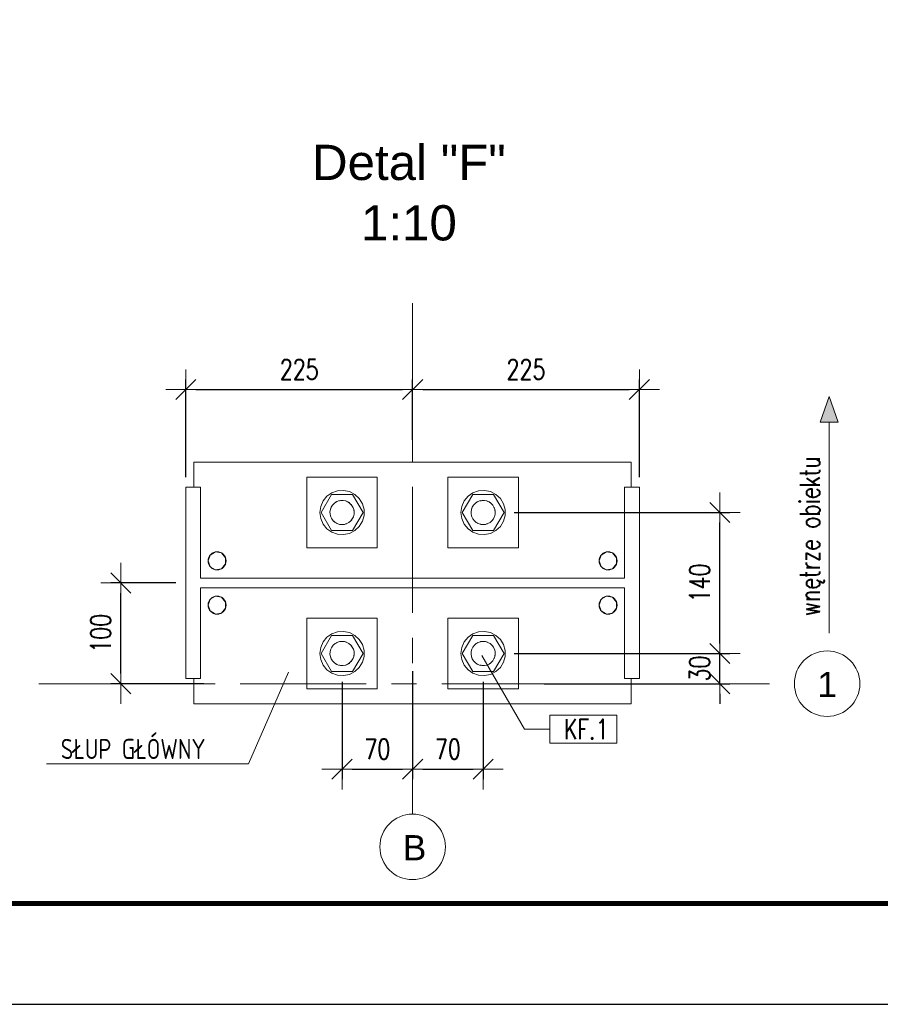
# Model space of a CAD drawing. Header units: millimetres. Extents: x 6807 to 7919, y 15387 to 15883.
# Tile 38 of 120: x 7183 to 7268, y 15387 to 15485. Entities that reach past the tile are written whole.
import ezdxf
from ezdxf.enums import TextEntityAlignment as Align

# ---------------------------------------------------------------- set-up
doc = ezdxf.new("R2010")
doc.units = ezdxf.units.MM
doc.header["$LTSCALE"] = 10
doc.linetypes.add('MITTE', pattern=[2, 1.25, -0.25, 0.25, -0.25])
doc.layers.get('Defpoints').update_dxf_attribs({"color": 1})
doc.layers.add('_FORMATKA', color=8, linetype='Continuous', plot=False)
for name, color, linetype, lineweight in [('_RAMKA', 7, 'Continuous', 35), ('PS_DIM', 4, 'Continuous', 13), ('PS_Object', 30, 'Continuous', 13), ('PS_Pos', 1, 'Continuous', 15), ('PS_SOLID', 7, 'Continuous', 30), ('PS_TEXT', 3, 'Continuous', 18)]:
    doc.layers.add(name, color=color, linetype=linetype, lineweight=lineweight)
doc.styles.add('ARIAL', font='arial.ttf')
doc.styles.add('simplex', font='simplex.shx', dxfattribs={"width": 0.75})
doc.dimstyles.new('1_10_SC', dxfattribs={"dimtxt": 2, "dimasz": 1, "dimexe": 1, "dimexo": 1, "dimgap": 1, "dimtad": 1, "dimdec": 0, "dimlfac": 10, "dimtxsty": 'simplex', "dimblk": 'dimznak', "dimcen": 2, "dimclrd": 256, "dimclre": 256, "dimclrt": 3, "dimadec": 1, "dimazin": 0, "dimtfac": 1, "dimtdec": 0, "dimtix": 1, "dimtmove": 2, "dimatfit": 3, "dimldrblk": 'dim-grot', "dimfxl": 1, "dimarcsym": 0})

# ---------------------------------------------------------------- blocks, each defined once
blk = doc.blocks.new('*U18')
at = {"layer": '_FORMATKA', "lineweight": -3}
blk.add_lwpolyline([(-1100, 0), (0, 0), (0, 420), (-1100, 420)], close=True, dxfattribs=at)
at = {"layer": '_RAMKA', "lineweight": -3, "const_width": 0.5}
blk.add_lwpolyline([(-1070, 10), (-10, 10), (-10, 410), (-1070, 410)], close=True, dxfattribs=at)
blk = doc.blocks.new('dim-grot')
blk.add_hatch(color=256).paths.add_polyline_path([(0, 0), (-2, 0.5), (-2, -0.5)])
blk.add_lwpolyline([(0, 0), (-2, 0.5), (-2, -0.5), (0, 0)])
blk = doc.blocks.new('dimznak')
at = {"color": 0}
for points in [[(0, 2), (0, -2)], [(-2, 0), (2, 0)]]:
    blk.add_lwpolyline(points, dxfattribs=at)
at = {"color": 2}
blk.add_lwpolyline([(1, 1), (-1, -1)], dxfattribs=at)
blk = doc.blocks.new('*D179')
at = {"layer": 'Defpoints', "color": 0, "transparency": 16777216}
for p in [(7230.987, 15422.022), (7252.403, 15422.022), (7233.981, 15419.022)]:
    blk.add_point(p, dxfattribs=at)
at = {"layer": 'PS_DIM', "lineweight": -2, "transparency": 16777216}
for p, q in [((7252.403, 15423.022), (7252.403, 15424.022)), ((7231.987, 15422.022), (7253.403, 15422.022)), ((7252.403, 15419.022), (7252.403, 15422.022)), ((7234.981, 15419.022), (7253.403, 15419.022)), ((7252.403, 15418.022), (7252.403, 15417.022))]:
    blk.add_line(p, q, dxfattribs=at)
for p, rotation in [((7252.403, 15422.022), 270), ((7252.403, 15419.022), 90)]:
    blk.add_blockref('dimznak', p, dxfattribs=dict(at, rotation=rotation))
at = {"layer": 'PS_DIM', "color": 3, "transparency": 16777216, "insert": (7250.403, 15420.522), "char_height": 2, "attachment_point": 5, "rotation": 90, "style": 'simplex'}
blk.add_mtext('30', dxfattribs=at)
blk = doc.blocks.new('Przekrój')
at = {"layer": 'PS_DIM', "style": 'ARIAL', "flags": 4}
for tag, p in [('PRZEKRÓJ', (7.886, 7.75)), ('SKALA', (7.886, 1.75))]:
    blk.add_attdef(tag, text='', height=3.5, dxfattribs=at).set_placement(p, align=Align.MIDDLE_CENTER)
blk = doc.blocks.new('*X321')
at = {"color": 1}
for p in [(7209.6, 15420.154, -0.807), (7185.568, 15411.066, -0.807)]:
    blk.add_line(p, (7205.639, 15411.066, -0.807), dxfattribs=at)
at = {"color": 3, "style": 'simplex', "width": 0.75}
blk.add_text('SŁUP GŁÓWNY ', height=2, dxfattribs=at).set_placement((7186.996, 15411.542, -0.807))
blk = doc.blocks.new('*X322')
at = {"color": 1}
for p, q in [((7228.783, 15421.829), (7233.013, 15414.503)), ((7242.17, 15415.903), (7235.513, 15415.903)), ((7235.513, 15415.903), (7235.513, 15413.103)), ((7242.17, 15413.103), (7242.17, 15415.903)), ((7233.013, 15414.503), (7235.513, 15414.503)), ((7235.513, 15413.103), (7242.17, 15413.103))]:
    blk.add_line(p, q, dxfattribs=at)
at = {"color": 30, "style": 'simplex', "width": 0.75}
blk.add_text('KF.1', height=2, dxfattribs=at).set_placement((7236.913, 15413.503))

msp = doc.modelspace()

# ---------------------------------------------------------------- hatches: boundary and pattern name
at = {"layer": 'PS_DIM'}
h = msp.add_hatch(color=2, dxfattribs=at)
h.dxf.hatch_style = 1
h.paths.add_polyline_path([(7263.243, 15444.987), (7262.35, 15444.987), (7263.243, 15447.547)])
h = msp.add_hatch(color=2, dxfattribs=at)
h.dxf.hatch_style = 1
h.paths.add_polyline_path([(7263.243, 15444.987), (7264.136, 15444.987), (7263.243, 15447.547)])

# ---------------------------------------------------------------- linework, layer by layer
at = {"layer": 'PS_DIM', "color": 2}
for p, q in [((7263.243, 15447.547), (7262.35, 15444.987)), ((7263.243, 15447.547), (7264.136, 15444.987)), ((7262.35, 15444.987), (7263.243, 15444.987)), ((7263.243, 15444.987), (7263.243, 15424.05)), ((7264.136, 15444.987), (7263.243, 15444.987))]:
    msp.add_line(p, q, dxfattribs=at)
at = {"layer": 'PS_Object', "color": 5, "linetype": 'MITTE'}
for p, q in [((7221.909, 15406.067), (7221.909, 15456.801)), ((7221.909, 15406.067), (7221.909, 15456.801)), ((7184.81, 15419.022), (7259.79, 15419.022))]:
    msp.add_line(p, q, dxfattribs=at)
at = {"layer": 'PS_Object', "color": 2}
for centre in [(7263.042, 15419.022), (7221.909, 15402.815)]:
    msp.add_circle(centre, 3.252, dxfattribs=at)
at = {"layer": 'PS_SOLID', "color": 3, "linetype": 'Continuous', "lineweight": 13}
for p, q in [((7200.209, 15441.022), (7243.609, 15441.022)), ((7200.209, 15438.522), (7200.209, 15441.022)), ((7243.609, 15441.022), (7243.609, 15438.522)), ((7211.409, 15439.522), (7218.409, 15439.522)), ((7211.409, 15432.522), (7211.409, 15439.522)), ((7218.409, 15439.522), (7218.409, 15432.522)), ((7225.409, 15439.522), (7232.409, 15439.522)), ((7225.409, 15432.522), (7225.409, 15439.522)), ((7232.409, 15439.522), (7232.409, 15432.522)), ((7199.409, 15438.522), (7199.409, 15419.522)), ((7199.409, 15438.522), (7200.869, 15438.522)), ((7200.869, 15438.522), (7200.869, 15429.492)), ((7213.897, 15437.975), (7214.461, 15438.175)), ((7214.461, 15438.175), (7215.059, 15438.216)), ((7215.059, 15438.216), (7215.646, 15438.094)), ((7215.646, 15438.094), (7216.178, 15437.819)), ((7227.897, 15437.975), (7228.461, 15438.175)), ((7228.461, 15438.175), (7229.059, 15438.216)), ((7229.059, 15438.216), (7229.646, 15438.094)), ((7229.646, 15438.094), (7230.178, 15437.819)), ((7242.949, 15438.522), (7244.409, 15438.522)), ((7242.949, 15429.492), (7242.949, 15438.522)), ((7244.409, 15419.522), (7244.409, 15438.522)), ((7212.791, 15436.615), (7213.029, 15437.165)), ((7212.83, 15436.022), (7213.87, 15437.822)), ((7213.029, 15437.165), (7213.407, 15437.629)), ((7213.407, 15437.629), (7213.897, 15437.975)), ((7213.87, 15437.822), (7215.948, 15437.822)), ((7214.327, 15437.071), (7214.55, 15437.166)), ((7214.55, 15437.166), (7214.788, 15437.215)), ((7214.665, 15437.196), (7214.623, 15437.182)), ((7214.711, 15437.2), (7214.665, 15437.196)), ((7214.788, 15437.215), (7215.03, 15437.215)), ((7214.991, 15437.219), (7214.942, 15437.215)), ((7215.007, 15437.215), (7214.991, 15437.219)), ((7215.03, 15437.215), (7215.268, 15437.166)), ((7215.268, 15437.166), (7215.491, 15437.071)), ((7215.311, 15437.152), (7215.293, 15437.156)), ((7215.356, 15437.129), (7215.311, 15437.152)), ((7215.948, 15437.822), (7216.987, 15436.022)), ((7216.178, 15437.819), (7216.616, 15437.41)), ((7216.616, 15437.41), (7216.927, 15436.898)), ((7226.791, 15436.615), (7227.029, 15437.165)), ((7226.83, 15436.022), (7227.87, 15437.822)), ((7227.029, 15437.165), (7227.407, 15437.629)), ((7227.407, 15437.629), (7227.897, 15437.975)), ((7227.87, 15437.822), (7229.948, 15437.822)), ((7228.327, 15437.071), (7228.55, 15437.166)), ((7228.55, 15437.166), (7228.788, 15437.215)), ((7228.665, 15437.196), (7228.623, 15437.182)), ((7228.711, 15437.2), (7228.665, 15437.196)), ((7228.788, 15437.215), (7229.03, 15437.215)), ((7228.991, 15437.219), (7228.942, 15437.215)), ((7229.007, 15437.215), (7228.991, 15437.219)), ((7229.03, 15437.215), (7229.268, 15437.166)), ((7229.268, 15437.166), (7229.491, 15437.071)), ((7229.311, 15437.152), (7229.293, 15437.156)), ((7229.356, 15437.129), (7229.311, 15437.152)), ((7229.948, 15437.822), (7230.987, 15436.022)), ((7230.178, 15437.819), (7230.616, 15437.41)), ((7230.616, 15437.41), (7230.927, 15436.898)), ((7212.709, 15436.022), (7212.791, 15436.615)), ((7213.71, 15436.082), (7213.747, 15436.322)), ((7213.747, 15436.322), (7213.832, 15436.55)), ((7213.753, 15436.345), (7213.752, 15436.335)), ((7213.769, 15436.381), (7213.753, 15436.345)), ((7213.832, 15436.55), (7213.96, 15436.756)), ((7213.884, 15436.645), (7213.867, 15436.607)), ((7213.914, 15436.683), (7213.884, 15436.645)), ((7213.96, 15436.756), (7214.127, 15436.932)), ((7214.09, 15436.899), (7214.057, 15436.858)), ((7214.107, 15436.91), (7214.09, 15436.899)), ((7214.127, 15436.932), (7214.327, 15437.071)), ((7214.357, 15437.087), (7214.345, 15437.079)), ((7214.401, 15437.103), (7214.357, 15437.087)), ((7215.491, 15437.071), (7215.691, 15436.932)), ((7215.601, 15437.002), (7215.559, 15437.024)), ((7215.632, 15436.973), (7215.601, 15437.002)), ((7215.691, 15436.932), (7215.858, 15436.756)), ((7215.84, 15436.779), (7215.808, 15436.809)), ((7215.846, 15436.768), (7215.84, 15436.779)), ((7215.858, 15436.756), (7215.986, 15436.55)), ((7215.986, 15436.55), (7216.071, 15436.322)), ((7216.01, 15436.5), (7215.998, 15436.519)), ((7216.024, 15436.448), (7216.01, 15436.5)), ((7216.071, 15436.322), (7216.107, 15436.082)), ((7216.098, 15436.185), (7216.084, 15436.233)), ((7216.098, 15436.145), (7216.098, 15436.185)), ((7216.927, 15436.898), (7217.088, 15436.321)), ((7217.088, 15436.321), (7217.088, 15436.022)), ((7226.709, 15436.022), (7226.791, 15436.615)), ((7227.71, 15436.082), (7227.747, 15436.322)), ((7227.747, 15436.322), (7227.832, 15436.55)), ((7227.753, 15436.345), (7227.752, 15436.335)), ((7227.769, 15436.381), (7227.753, 15436.345)), ((7227.832, 15436.55), (7227.96, 15436.756)), ((7227.884, 15436.645), (7227.867, 15436.607)), ((7227.914, 15436.683), (7227.884, 15436.645)), ((7227.96, 15436.756), (7228.127, 15436.932)), ((7228.09, 15436.899), (7228.057, 15436.858)), ((7228.107, 15436.91), (7228.09, 15436.899)), ((7228.127, 15436.932), (7228.327, 15437.071)), ((7228.357, 15437.087), (7228.345, 15437.079)), ((7228.401, 15437.103), (7228.357, 15437.087)), ((7229.491, 15437.071), (7229.691, 15436.932)), ((7229.601, 15437.002), (7229.559, 15437.024)), ((7229.632, 15436.973), (7229.601, 15437.002)), ((7229.691, 15436.932), (7229.858, 15436.756)), ((7229.84, 15436.779), (7229.808, 15436.809)), ((7229.846, 15436.768), (7229.84, 15436.779)), ((7229.858, 15436.756), (7229.986, 15436.55)), ((7229.986, 15436.55), (7230.071, 15436.322)), ((7230.01, 15436.5), (7229.998, 15436.519)), ((7230.024, 15436.448), (7230.01, 15436.5)), ((7230.071, 15436.322), (7230.107, 15436.082)), ((7230.098, 15436.185), (7230.084, 15436.233)), ((7230.098, 15436.145), (7230.098, 15436.185)), ((7230.927, 15436.898), (7231.088, 15436.321)), ((7231.088, 15436.321), (7231.088, 15436.022)), ((7212.791, 15435.428), (7212.709, 15436.022)), ((7213.029, 15434.878), (7212.791, 15435.428)), ((7213.87, 15434.222), (7212.83, 15436.022)), ((7213.712, 15436.046), (7213.709, 15436.022)), ((7213.712, 15436.046), (7213.709, 15436.022)), ((7213.709, 15436.022), (7213.716, 15435.968)), ((7213.723, 15435.84), (7213.71, 15436.082)), ((7213.784, 15435.605), (7213.723, 15435.84)), ((7213.747, 15435.748), (7213.753, 15435.698)), ((7213.753, 15435.698), (7213.769, 15435.663)), ((7213.891, 15435.387), (7213.784, 15435.605)), ((7213.873, 15435.423), (7213.884, 15435.398)), ((7213.884, 15435.398), (7213.887, 15435.394)), ((7214.039, 15435.195), (7213.891, 15435.387)), ((7214.223, 15435.037), (7214.039, 15435.195)), ((7214.072, 15435.167), (7214.09, 15435.145)), ((7215.779, 15435.195), (7215.594, 15435.037)), ((7215.927, 15435.387), (7215.779, 15435.195)), ((7215.813, 15435.239), (7215.84, 15435.264)), ((7215.84, 15435.264), (7215.867, 15435.308)), ((7216.034, 15435.605), (7215.927, 15435.387)), ((7216.987, 15436.022), (7215.948, 15434.222)), ((7215.982, 15435.497), (7216.01, 15435.543)), ((7216.01, 15435.543), (7216.017, 15435.569)), ((7216.095, 15435.84), (7216.034, 15435.605)), ((7216.107, 15436.082), (7216.095, 15435.84)), ((7216.096, 15435.851), (7216.098, 15435.858)), ((7216.098, 15435.858), (7216.098, 15435.892)), ((7217.088, 15435.722), (7216.927, 15435.145)), ((7217.088, 15436.022), (7217.088, 15435.722)), ((7226.791, 15435.428), (7226.709, 15436.022)), ((7227.029, 15434.878), (7226.791, 15435.428)), ((7227.87, 15434.222), (7226.83, 15436.022)), ((7227.712, 15436.046), (7227.709, 15436.022)), ((7227.709, 15436.022), (7227.716, 15435.968)), ((7227.723, 15435.84), (7227.71, 15436.082)), ((7227.784, 15435.605), (7227.723, 15435.84)), ((7227.747, 15435.748), (7227.753, 15435.698)), ((7227.753, 15435.698), (7227.769, 15435.663)), ((7227.891, 15435.387), (7227.784, 15435.605)), ((7227.873, 15435.423), (7227.884, 15435.398)), ((7227.884, 15435.398), (7227.887, 15435.394)), ((7228.039, 15435.195), (7227.891, 15435.387)), ((7228.223, 15435.037), (7228.039, 15435.195)), ((7228.072, 15435.167), (7228.09, 15435.145)), ((7229.779, 15435.195), (7229.594, 15435.037)), ((7229.927, 15435.387), (7229.779, 15435.195)), ((7229.813, 15435.239), (7229.84, 15435.264)), ((7229.84, 15435.264), (7229.867, 15435.308)), ((7230.034, 15435.605), (7229.927, 15435.387)), ((7230.987, 15436.022), (7229.948, 15434.222)), ((7229.982, 15435.497), (7230.01, 15435.543)), ((7230.01, 15435.543), (7230.017, 15435.569)), ((7230.095, 15435.84), (7230.034, 15435.605)), ((7230.107, 15436.082), (7230.095, 15435.84)), ((7230.096, 15435.851), (7230.098, 15435.858)), ((7230.098, 15435.858), (7230.098, 15435.892)), ((7231.088, 15435.722), (7230.927, 15435.145)), ((7231.088, 15436.022), (7231.088, 15435.722)), ((7213.407, 15434.414), (7213.029, 15434.878)), ((7213.897, 15434.068), (7213.407, 15434.414)), ((7214.991, 15434.222), (7213.87, 15434.222)), ((7214.09, 15435.145), (7214.134, 15435.113)), ((7214.436, 15434.919), (7214.223, 15435.037)), ((7214.314, 15434.986), (7214.357, 15434.956)), ((7214.357, 15434.956), (7214.389, 15434.945)), ((7214.667, 15434.846), (7214.436, 15434.919)), ((7214.658, 15434.849), (7214.665, 15434.847)), ((7214.665, 15434.847), (7214.666, 15434.847)), ((7214.909, 15434.822), (7214.667, 15434.846)), ((7215.151, 15434.846), (7214.909, 15434.822)), ((7214.958, 15434.827), (7214.991, 15434.824)), ((7214.991, 15434.824), (7215.043, 15434.835)), ((7215.948, 15434.222), (7214.991, 15434.222)), ((7215.382, 15434.919), (7215.151, 15434.846)), ((7215.258, 15434.88), (7215.311, 15434.891)), ((7215.311, 15434.891), (7215.338, 15434.905)), ((7215.594, 15435.037), (7215.382, 15434.919)), ((7215.598, 15435.04), (7215.601, 15435.041)), ((7215.601, 15435.041), (7215.615, 15435.054)), ((7216.178, 15434.224), (7215.646, 15433.949)), ((7216.616, 15434.633), (7216.178, 15434.224)), ((7216.927, 15435.145), (7216.616, 15434.633)), ((7227.407, 15434.414), (7227.029, 15434.878)), ((7227.897, 15434.068), (7227.407, 15434.414)), ((7228.991, 15434.222), (7227.87, 15434.222)), ((7228.09, 15435.145), (7228.134, 15435.113)), ((7228.436, 15434.919), (7228.223, 15435.037)), ((7228.314, 15434.986), (7228.357, 15434.956)), ((7228.357, 15434.956), (7228.389, 15434.945)), ((7228.667, 15434.846), (7228.436, 15434.919)), ((7228.658, 15434.849), (7228.665, 15434.847)), ((7228.665, 15434.847), (7228.666, 15434.847)), ((7228.909, 15434.822), (7228.667, 15434.846)), ((7229.151, 15434.846), (7228.909, 15434.822)), ((7228.958, 15434.827), (7228.991, 15434.824)), ((7228.991, 15434.824), (7229.043, 15434.835)), ((7229.948, 15434.222), (7228.991, 15434.222)), ((7229.382, 15434.919), (7229.151, 15434.846)), ((7229.258, 15434.88), (7229.311, 15434.891)), ((7229.311, 15434.891), (7229.338, 15434.905)), ((7229.594, 15435.037), (7229.382, 15434.919)), ((7229.598, 15435.04), (7229.601, 15435.041)), ((7229.601, 15435.041), (7229.615, 15435.054)), ((7230.178, 15434.224), (7229.646, 15433.949)), ((7230.616, 15434.633), (7230.178, 15434.224)), ((7230.927, 15435.145), (7230.616, 15434.633)), ((7214.461, 15433.868), (7213.897, 15434.068)), ((7215.059, 15433.827), (7214.461, 15433.868)), ((7215.646, 15433.949), (7215.059, 15433.827)), ((7228.461, 15433.868), (7227.897, 15434.068)), ((7229.059, 15433.827), (7228.461, 15433.868)), ((7229.646, 15433.949), (7229.059, 15433.827)), ((7215.135, 15432.522), (7211.409, 15432.522)), ((7218.409, 15432.522), (7215.135, 15432.522)), ((7229.135, 15432.522), (7225.409, 15432.522)), ((7232.409, 15432.522), (7229.135, 15432.522)), ((7201.82, 15431.8), (7201.609, 15431.222)), ((7202.353, 15432.108), (7201.82, 15431.8)), ((7202.959, 15432.001), (7202.353, 15432.108)), ((7203.355, 15431.529), (7202.959, 15432.001)), ((7203.355, 15430.914), (7203.355, 15431.529)), ((7240.62, 15431.8), (7240.409, 15431.222)), ((7241.153, 15432.108), (7240.62, 15431.8)), ((7241.759, 15432.001), (7241.153, 15432.108)), ((7242.155, 15431.529), (7241.759, 15432.001)), ((7242.155, 15430.914), (7242.155, 15431.529)), ((7201.609, 15431.222), (7201.82, 15430.643)), ((7201.82, 15430.643), (7202.353, 15430.335)), ((7202.353, 15430.335), (7202.959, 15430.442)), ((7202.959, 15430.442), (7203.355, 15430.914)), ((7240.409, 15431.222), (7240.62, 15430.643)), ((7240.62, 15430.643), (7241.153, 15430.335)), ((7241.153, 15430.335), (7241.759, 15430.442)), ((7241.759, 15430.442), (7242.155, 15430.914)), ((7200.869, 15429.492), (7242.949, 15429.492)), ((7200.869, 15419.522), (7200.869, 15428.552)), ((7200.869, 15428.552), (7242.949, 15428.552)), ((7242.949, 15428.552), (7242.949, 15419.522)), ((7201.609, 15426.822), (7201.82, 15427.4)), ((7201.82, 15427.4), (7202.353, 15427.708)), ((7202.353, 15427.708), (7202.959, 15427.601)), ((7202.959, 15427.601), (7203.355, 15427.129)), ((7240.409, 15426.822), (7240.62, 15427.4)), ((7240.62, 15427.4), (7241.153, 15427.708)), ((7241.153, 15427.708), (7241.759, 15427.601)), ((7241.759, 15427.601), (7242.155, 15427.129)), ((7201.82, 15426.243), (7201.609, 15426.822)), ((7203.355, 15426.514), (7202.959, 15426.042)), ((7203.355, 15427.129), (7203.355, 15426.514)), ((7240.62, 15426.243), (7240.409, 15426.822)), ((7242.155, 15426.514), (7241.759, 15426.042)), ((7242.155, 15427.129), (7242.155, 15426.514)), ((7202.353, 15425.935), (7201.82, 15426.243)), ((7202.959, 15426.042), (7202.353, 15425.935)), ((7215.135, 15425.522), (7211.409, 15425.522)), ((7211.409, 15425.522), (7211.409, 15418.522)), ((7218.409, 15425.522), (7215.135, 15425.522)), ((7218.409, 15418.522), (7218.409, 15425.522)), ((7229.135, 15425.522), (7225.409, 15425.522)), ((7225.409, 15425.522), (7225.409, 15418.522)), ((7232.409, 15425.522), (7229.135, 15425.522)), ((7232.409, 15418.522), (7232.409, 15425.522)), ((7241.153, 15425.935), (7240.62, 15426.243)), ((7241.759, 15426.042), (7241.153, 15425.935)), ((7213.87, 15423.822), (7212.83, 15422.022)), ((7213.407, 15423.629), (7213.029, 15423.165)), ((7213.897, 15423.975), (7213.407, 15423.629)), ((7214.991, 15423.822), (7213.87, 15423.822)), ((7214.461, 15424.175), (7213.897, 15423.975)), ((7215.059, 15424.216), (7214.461, 15424.175)), ((7215.948, 15423.822), (7214.991, 15423.822)), ((7215.646, 15424.094), (7215.059, 15424.216)), ((7216.178, 15423.819), (7215.646, 15424.094)), ((7216.987, 15422.022), (7215.948, 15423.822)), ((7216.616, 15423.41), (7216.178, 15423.819)), ((7227.87, 15423.822), (7226.83, 15422.022)), ((7227.407, 15423.629), (7227.029, 15423.165)), ((7227.897, 15423.975), (7227.407, 15423.629)), ((7228.991, 15423.822), (7227.87, 15423.822)), ((7228.461, 15424.175), (7227.897, 15423.975)), ((7229.059, 15424.216), (7228.461, 15424.175)), ((7229.948, 15423.822), (7228.991, 15423.822)), ((7229.646, 15424.094), (7229.059, 15424.216)), ((7230.178, 15423.819), (7229.646, 15424.094)), ((7230.987, 15422.022), (7229.948, 15423.822)), ((7230.616, 15423.41), (7230.178, 15423.819)), ((7212.791, 15422.615), (7212.709, 15422.022)), ((7213.029, 15423.165), (7212.791, 15422.615)), ((7213.891, 15422.656), (7213.784, 15422.438)), ((7213.873, 15422.62), (7213.884, 15422.645)), ((7213.884, 15422.645), (7213.887, 15422.649)), ((7214.039, 15422.848), (7213.891, 15422.656)), ((7214.223, 15423.006), (7214.039, 15422.848)), ((7214.072, 15422.876), (7214.09, 15422.899)), ((7214.09, 15422.899), (7214.134, 15422.93)), ((7214.436, 15423.124), (7214.223, 15423.006)), ((7214.314, 15423.057), (7214.357, 15423.087)), ((7214.357, 15423.087), (7214.389, 15423.099)), ((7214.667, 15423.197), (7214.436, 15423.124)), ((7214.658, 15423.194), (7214.665, 15423.196)), ((7214.665, 15423.196), (7214.666, 15423.196)), ((7214.909, 15423.222), (7214.667, 15423.197)), ((7215.151, 15423.197), (7214.909, 15423.222)), ((7214.958, 15423.216), (7214.991, 15423.219)), ((7214.991, 15423.219), (7215.043, 15423.208)), ((7215.382, 15423.124), (7215.151, 15423.197)), ((7215.258, 15423.163), (7215.311, 15423.152)), ((7215.311, 15423.152), (7215.338, 15423.138)), ((7215.594, 15423.006), (7215.382, 15423.124)), ((7215.779, 15422.848), (7215.594, 15423.006)), ((7215.598, 15423.003), (7215.601, 15423.002)), ((7215.601, 15423.002), (7215.615, 15422.989)), ((7215.927, 15422.656), (7215.779, 15422.848)), ((7215.813, 15422.804), (7215.84, 15422.779)), ((7215.84, 15422.779), (7215.867, 15422.735)), ((7216.034, 15422.438), (7215.927, 15422.656)), ((7215.982, 15422.546), (7216.01, 15422.5)), ((7216.01, 15422.5), (7216.017, 15422.474)), ((7216.927, 15422.898), (7216.616, 15423.41)), ((7217.088, 15422.321), (7216.927, 15422.898)), ((7226.791, 15422.615), (7226.709, 15422.022)), ((7227.029, 15423.165), (7226.791, 15422.615)), ((7227.891, 15422.656), (7227.784, 15422.438)), ((7227.873, 15422.62), (7227.884, 15422.645)), ((7227.884, 15422.645), (7227.887, 15422.649)), ((7228.039, 15422.848), (7227.891, 15422.656)), ((7228.223, 15423.006), (7228.039, 15422.848)), ((7228.072, 15422.876), (7228.09, 15422.899)), ((7228.09, 15422.899), (7228.134, 15422.93)), ((7228.436, 15423.124), (7228.223, 15423.006)), ((7228.314, 15423.057), (7228.357, 15423.087)), ((7228.357, 15423.087), (7228.389, 15423.099)), ((7228.667, 15423.197), (7228.436, 15423.124)), ((7228.658, 15423.194), (7228.665, 15423.196)), ((7228.665, 15423.196), (7228.666, 15423.196)), ((7228.909, 15423.222), (7228.667, 15423.197)), ((7229.151, 15423.197), (7228.909, 15423.222)), ((7228.958, 15423.216), (7228.991, 15423.219)), ((7228.991, 15423.219), (7229.043, 15423.208)), ((7229.382, 15423.124), (7229.151, 15423.197)), ((7229.258, 15423.163), (7229.311, 15423.152)), ((7229.311, 15423.152), (7229.338, 15423.138)), ((7229.594, 15423.006), (7229.382, 15423.124)), ((7229.779, 15422.848), (7229.594, 15423.006)), ((7229.598, 15423.003), (7229.601, 15423.002)), ((7229.601, 15423.002), (7229.615, 15422.989)), ((7229.927, 15422.656), (7229.779, 15422.848)), ((7229.813, 15422.804), (7229.84, 15422.779)), ((7229.84, 15422.779), (7229.867, 15422.735)), ((7230.034, 15422.438), (7229.927, 15422.656)), ((7229.982, 15422.546), (7230.01, 15422.5)), ((7230.01, 15422.5), (7230.017, 15422.474)), ((7230.927, 15422.898), (7230.616, 15423.41)), ((7231.088, 15422.321), (7230.927, 15422.898)), ((7212.709, 15422.022), (7212.791, 15421.428)), ((7212.83, 15422.022), (7213.87, 15420.222)), ((7213.709, 15422.022), (7213.716, 15422.075)), ((7213.712, 15421.997), (7213.709, 15422.022)), ((7213.712, 15421.997), (7213.709, 15422.022)), ((7213.723, 15422.203), (7213.71, 15421.961)), ((7213.71, 15421.961), (7213.747, 15421.721)), ((7213.784, 15422.438), (7213.723, 15422.203)), ((7213.747, 15422.295), (7213.753, 15422.345)), ((7213.747, 15421.721), (7213.832, 15421.493)), ((7213.753, 15421.698), (7213.752, 15421.708)), ((7213.753, 15422.345), (7213.769, 15422.38)), ((7213.769, 15421.662), (7213.753, 15421.698)), ((7213.832, 15421.493), (7213.96, 15421.287)), ((7215.858, 15421.287), (7215.986, 15421.493)), ((7215.948, 15420.222), (7216.987, 15422.022)), ((7215.986, 15421.493), (7216.071, 15421.721)), ((7216.01, 15421.543), (7215.998, 15421.524)), ((7216.024, 15421.595), (7216.01, 15421.543)), ((7216.095, 15422.203), (7216.034, 15422.438)), ((7216.071, 15421.721), (7216.107, 15421.961)), ((7216.098, 15421.858), (7216.084, 15421.81)), ((7216.107, 15421.961), (7216.095, 15422.203)), ((7216.096, 15422.192), (7216.098, 15422.185)), ((7216.098, 15422.185), (7216.098, 15422.151)), ((7216.098, 15421.898), (7216.098, 15421.858)), ((7216.927, 15421.145), (7217.088, 15421.722)), ((7217.088, 15422.022), (7217.088, 15422.321)), ((7217.088, 15421.722), (7217.088, 15422.022)), ((7226.709, 15422.022), (7226.791, 15421.428)), ((7226.83, 15422.022), (7227.87, 15420.222)), ((7227.709, 15422.022), (7227.716, 15422.075)), ((7227.712, 15421.997), (7227.709, 15422.022)), ((7227.723, 15422.203), (7227.71, 15421.961)), ((7227.71, 15421.961), (7227.747, 15421.721)), ((7227.784, 15422.438), (7227.723, 15422.203)), ((7227.747, 15422.295), (7227.753, 15422.345)), ((7227.747, 15421.721), (7227.832, 15421.493)), ((7227.753, 15421.698), (7227.752, 15421.708)), ((7227.753, 15422.345), (7227.769, 15422.38)), ((7227.769, 15421.662), (7227.753, 15421.698)), ((7227.832, 15421.493), (7227.96, 15421.287)), ((7229.858, 15421.287), (7229.986, 15421.493)), ((7229.948, 15420.222), (7230.987, 15422.022)), ((7229.986, 15421.493), (7230.071, 15421.721)), ((7230.01, 15421.543), (7229.998, 15421.524)), ((7230.024, 15421.595), (7230.01, 15421.543)), ((7230.095, 15422.203), (7230.034, 15422.438)), ((7230.071, 15421.721), (7230.107, 15421.961)), ((7230.098, 15421.858), (7230.084, 15421.81)), ((7230.107, 15421.961), (7230.095, 15422.203)), ((7230.096, 15422.192), (7230.098, 15422.185)), ((7230.098, 15422.185), (7230.098, 15422.151)), ((7230.098, 15421.898), (7230.098, 15421.858)), ((7230.927, 15421.145), (7231.088, 15421.722)), ((7231.088, 15422.022), (7231.088, 15422.321)), ((7231.088, 15421.722), (7231.088, 15422.022)), ((7212.791, 15421.428), (7213.029, 15420.878)), ((7213.029, 15420.878), (7213.407, 15420.414)), ((7213.884, 15421.398), (7213.867, 15421.436)), ((7213.914, 15421.36), (7213.884, 15421.398)), ((7213.96, 15421.287), (7214.127, 15421.111)), ((7214.09, 15421.145), (7214.057, 15421.185)), ((7214.107, 15421.133), (7214.09, 15421.145)), ((7214.127, 15421.111), (7214.327, 15420.972)), ((7214.327, 15420.972), (7214.55, 15420.877)), ((7214.357, 15420.956), (7214.345, 15420.964)), ((7214.401, 15420.94), (7214.357, 15420.956)), ((7214.55, 15420.877), (7214.788, 15420.828)), ((7214.665, 15420.847), (7214.623, 15420.862)), ((7214.711, 15420.843), (7214.665, 15420.847)), ((7214.788, 15420.828), (7215.03, 15420.828)), ((7214.991, 15420.824), (7214.942, 15420.828)), ((7215.007, 15420.828), (7214.991, 15420.824)), ((7215.03, 15420.828), (7215.268, 15420.877)), ((7215.268, 15420.877), (7215.491, 15420.972)), ((7215.311, 15420.891), (7215.293, 15420.887)), ((7215.356, 15420.914), (7215.311, 15420.891)), ((7215.491, 15420.972), (7215.691, 15421.111)), ((7215.601, 15421.041), (7215.559, 15421.019)), ((7215.632, 15421.07), (7215.601, 15421.041)), ((7215.691, 15421.111), (7215.858, 15421.287)), ((7215.84, 15421.264), (7215.808, 15421.234)), ((7215.846, 15421.275), (7215.84, 15421.264)), ((7216.178, 15420.224), (7216.616, 15420.633)), ((7216.616, 15420.633), (7216.927, 15421.145)), ((7226.791, 15421.428), (7227.029, 15420.878)), ((7227.029, 15420.878), (7227.407, 15420.414)), ((7227.884, 15421.398), (7227.867, 15421.436)), ((7227.914, 15421.36), (7227.884, 15421.398)), ((7227.96, 15421.287), (7228.127, 15421.111)), ((7228.09, 15421.145), (7228.057, 15421.185)), ((7228.107, 15421.133), (7228.09, 15421.145)), ((7228.127, 15421.111), (7228.327, 15420.972)), ((7228.327, 15420.972), (7228.55, 15420.877)), ((7228.357, 15420.956), (7228.345, 15420.964)), ((7228.401, 15420.94), (7228.357, 15420.956)), ((7228.55, 15420.877), (7228.788, 15420.828)), ((7228.665, 15420.847), (7228.623, 15420.862)), ((7228.711, 15420.843), (7228.665, 15420.847)), ((7228.788, 15420.828), (7229.03, 15420.828)), ((7228.991, 15420.824), (7228.942, 15420.828)), ((7229.007, 15420.828), (7228.991, 15420.824)), ((7229.03, 15420.828), (7229.268, 15420.877)), ((7229.268, 15420.877), (7229.491, 15420.972)), ((7229.311, 15420.891), (7229.293, 15420.887)), ((7229.356, 15420.914), (7229.311, 15420.891)), ((7229.491, 15420.972), (7229.691, 15421.111)), ((7229.601, 15421.041), (7229.559, 15421.019)), ((7229.632, 15421.07), (7229.601, 15421.041)), ((7229.691, 15421.111), (7229.858, 15421.287)), ((7229.84, 15421.264), (7229.808, 15421.234)), ((7229.846, 15421.275), (7229.84, 15421.264)), ((7230.178, 15420.224), (7230.616, 15420.633)), ((7230.616, 15420.633), (7230.927, 15421.145)), ((7199.409, 15419.522), (7200.869, 15419.522)), ((7200.209, 15419.522), (7200.209, 15417.022)), ((7213.407, 15420.414), (7213.897, 15420.068)), ((7213.87, 15420.222), (7215.948, 15420.222)), ((7213.897, 15420.068), (7214.461, 15419.868)), ((7214.461, 15419.868), (7215.059, 15419.827)), ((7215.059, 15419.827), (7215.646, 15419.949)), ((7215.646, 15419.949), (7216.178, 15420.224)), ((7227.407, 15420.414), (7227.897, 15420.068)), ((7227.87, 15420.222), (7229.948, 15420.222)), ((7227.897, 15420.068), (7228.461, 15419.868)), ((7228.461, 15419.868), (7229.059, 15419.827)), ((7229.059, 15419.827), (7229.646, 15419.949)), ((7229.646, 15419.949), (7230.178, 15420.224)), ((7242.949, 15419.522), (7244.409, 15419.522)), ((7243.609, 15417.022), (7243.609, 15419.522)), ((7211.409, 15418.522), (7218.409, 15418.522)), ((7225.409, 15418.522), (7232.409, 15418.522)), ((7200.209, 15417.022), (7243.609, 15417.022))]:
    msp.add_line(p, q, dxfattribs=at)
for centre in [(7202.509, 15431.222), (7241.309, 15431.222), (7202.509, 15426.822), (7241.309, 15426.822)]:
    msp.add_circle(centre, 0.9, dxfattribs=at)

# ---------------------------------------------------------------- block references
at = {"layer": 'PS_DIM'}
msp.add_blockref('*U18', (7913.346, 15387.186), dxfattribs=at)
ref = msp.add_blockref('Przekrój', (7213.657, 15463.037), dxfattribs=at)
ref.add_attrib('PRZEKRÓJ', 'Detal "F"', dxfattribs={"layer": 'PS_TEXT', "height": 3.5, "style": 'ARIAL'}).set_placement((7221.543, 15470.787), align=Align.MIDDLE_CENTER)
ref.add_attrib('SKALA', '1:10', dxfattribs={"layer": 'PS_TEXT', "height": 3.5, "style": 'ARIAL'}).set_placement((7221.543, 15464.787), align=Align.MIDDLE_CENTER)
at = {"layer": 'PS_Pos'}
for name in ['*X322', '*X321']:
    msp.add_blockref(name, (0, 0), dxfattribs=at)

# ---------------------------------------------------------------- texts
at = {"layer": 'PS_DIM', "color": 2, "insert": (7261.56, 15433.669), "char_height": 2, "attachment_point": 5, "rotation": 90, "style": 'simplex'}
msp.add_mtext('wnętrze obiektu', dxfattribs=at)
at = {"layer": 'PS_Object', "color": 3, "style": 'ARIAL'}
for s, p in [('1', (7262.076, 15417.692)), ('B', (7220.943, 15401.485))]:
    msp.add_text(s, height=2.5, dxfattribs=at).set_placement(p)

# ---------------------------------------------------------------- dimensions: what is measured, and where the dimension line sits
at = {"layer": 'PS_DIM'}
for base, p1, p2 in [((7221.909, 15448.229), (7199.409, 15438.522), (7221.909, 15442.242)), ((7244.409, 15448.229), (7221.909, 15442.242), (7244.409, 15438.522)), ((7221.909, 15410.528), (7214.909, 15420.222), (7221.909, 15421.252)), ((7228.909, 15410.528), (7221.909, 15421.252), (7228.909, 15420.222))]:
    msp.add_linear_dim(base=base, p1=p1, p2=p2, dimstyle='1_10_SC', dxfattribs=at).render()
for base, p1, p2 in [((7252.403, 15436.022), (7230.987, 15422.022), (7230.987, 15436.022)), ((7192.957, 15429.022), (7202.206, 15419.022), (7199.409, 15429.022))]:
    msp.add_linear_dim(base=base, p1=p1, p2=p2, angle=90, dimstyle='1_10_SC', dxfattribs=at).render()
dim = msp.add_linear_dim(base=(7252.403, 15422.022), p1=(7233.981, 15419.022), p2=(7230.987, 15422.022), angle=90, dimstyle='1_10_SC', dxfattribs=at)
dim.commit()
dim.dimension.update_dxf_attribs({"geometry": '*D179', "text_midpoint": (7250.403, 15420.522)})

doc.saveas('drawing.dxf')
